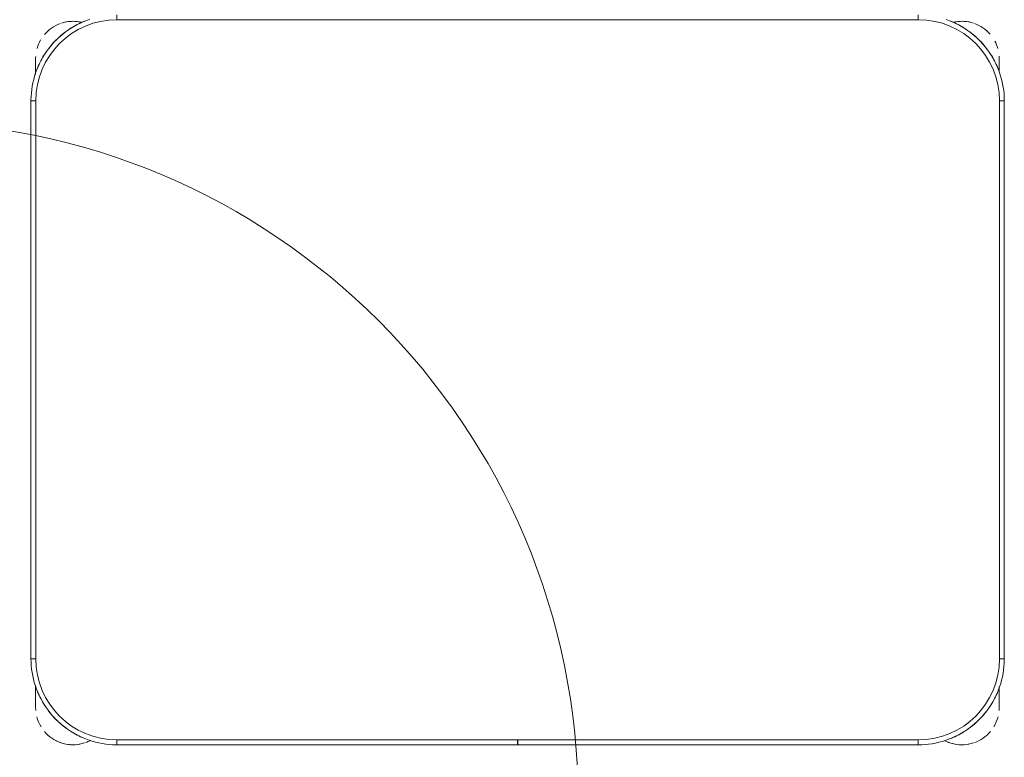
# Model space of a CAD drawing. Header units: metres. Extents: x 3 to 42.2, y -72.9 to -48.7.
# Tile 84 of 189: x 35.515 to 36.122, y -58.035 to -57.58. Entities that reach past the tile are written whole.
import ezdxf

# ---------------------------------------------------------------- set-up
doc = ezdxf.new("R2010")
doc.units = ezdxf.units.M
doc.layers.add('I-FURN', color=7, linetype='Continuous', lineweight=18)
doc.layers.add('M-HVAC-CDFF-IDEN', color=1, linetype='Continuous', lineweight=9, true_color=0xff0000)

# ---------------------------------------------------------------- blocks, each defined once
blk = doc.blocks.new('ConjuntoParaAlunoTamanho6 - CJA06_ConjuntoParaAlunoTamanho6-V52-1PAV')
at = {"layer": 'I-FURN', "color": 253, "true_color": 0xaaaaaa}
for p, q in [((-0.247, 0.06497), (-0.247, 0.06197)), ((0.247, 0.06497), (0.247, 0.06197)), ((-0.29713, 0.03797), (-0.29713, 0.02828)), ((-0.29713, 0.02878), (-0.29713, 0.03797)), ((0.29687, 0.03797), (0.29687, 0.02961)), ((0.29687, 0.03299), (0.29687, 0.03797)), ((-0.3, 0.01197), (-0.3, -0.33203)), ((-0.3, 0.01197), (-0.297, 0.01197)), ((-0.3, 0.01197), (-0.3, -0.33203)), ((0.3, 0.01197), (0.297, 0.01197)), ((0.3, -0.33203), (0.3, 0.01197)), ((0.3, -0.33203), (0.3, 0.01197)), ((-0.3, -0.33203), (-0.297, -0.33203)), ((0.3, -0.33203), (0.297, -0.33203)), ((-0.29713, -0.34835), (-0.29713, -0.35394)), ((-0.29713, -0.34868), (-0.29713, -0.36203)), ((0.29687, -0.35394), (0.29687, -0.3492)), ((0.29687, -0.36203), (0.29687, -0.34961)), ((-0.29713, -0.35705), (-0.29713, -0.36203)), ((0.29687, -0.36203), (0.29687, -0.35705)), ((-0.247, -0.38503), (-0.247, -0.38203)), ((-0.00005, -0.38203), (-0.00005, -0.38503)), ((0.00005, -0.38503), (0.00005, -0.38203)), ((0.247, -0.38503), (0.247, -0.38203)), ((-0.247, -0.38503), (-0.00005, -0.38503)), ((-0.247, -0.38503), (-0.00005, -0.38503)), ((0.00005, -0.38503), (0.247, -0.38503)), ((0.00005, -0.38503), (0.247, -0.38503))]:
    blk.add_line(p, q, dxfattribs=at)
at = {"layer": 'I-FURN', "color": 253, "true_color": 0xaaaaaa, "flags": 128}
for points in [[(-0.26367, 0.06228), (-0.26567, 0.06157), (-0.26764, 0.06078), (-0.26957, 0.05992), (-0.27147, 0.05898), (-0.27333, 0.05796), (-0.27515, 0.05687), (-0.27693, 0.05571), (-0.27865, 0.05448), (-0.28033, 0.05318), (-0.28195, 0.05181), (-0.28351, 0.05038), (-0.28502, 0.04889), (-0.28647, 0.04734), (-0.28785, 0.04574), (-0.28917, 0.04407), (-0.29042, 0.04236), (-0.2916, 0.0406), (-0.29271, 0.0388), (-0.29374, 0.03695), (-0.29471, 0.03506), (-0.29559, 0.03313), (-0.2964, 0.03117), (-0.29713, 0.02918), (-0.29777, 0.02716), (-0.29834, 0.02512), (-0.29883, 0.02306), (-0.29923, 0.02097), (-0.29955, 0.01888), (-0.29978, 0.01677), (-0.29993, 0.01466), (-0.3, 0.01254), (-0.3, 0.01197)], [(0.247, 0.06197), (0.1235, 0.06197), (0, 0.06197), (-0.1235, 0.06197), (-0.247, 0.06197)], [(-0.247, 0.06197), (-0.1235, 0.06197), (0, 0.06197), (0.1235, 0.06197), (0.247, 0.06197)], [(0.3, 0.01197), (0.29996, 0.01409), (0.29983, 0.0162), (0.29962, 0.01831), (0.29932, 0.02041), (0.29894, 0.0225), (0.29848, 0.02456), (0.29794, 0.02661), (0.29731, 0.02864), (0.2966, 0.03064), (0.29582, 0.03261), (0.29495, 0.03454), (0.29401, 0.03644), (0.29299, 0.0383), (0.2919, 0.04012), (0.29074, 0.04189), (0.28951, 0.04362), (0.28821, 0.04529), (0.28685, 0.04691), (0.28542, 0.04848), (0.28393, 0.04999), (0.28238, 0.05143), (0.28077, 0.05282), (0.27911, 0.05413), (0.2774, 0.05538), (0.27564, 0.05656), (0.27383, 0.05767), (0.27198, 0.05871), (0.27009, 0.05967), (0.26816, 0.06056), (0.2662, 0.06136), (0.26421, 0.06209)], [(-0.29713, 0.03797), (-0.29713, 0.03796), (-0.29713, 0.03792), (-0.29713, 0.03785), (-0.29713, 0.03775), (-0.29713, 0.03763), (-0.29713, 0.03748), (-0.29713, 0.03731), (-0.29713, 0.03711), (-0.29713, 0.03688), (-0.29713, 0.03663), (-0.29713, 0.03635), (-0.29713, 0.03605), (-0.29713, 0.03572), (-0.29713, 0.03537), (-0.29713, 0.035), (-0.29713, 0.03461), (-0.29713, 0.03419), (-0.29713, 0.03375), (-0.29713, 0.03329), (-0.29713, 0.03282), (-0.29713, 0.03232), (-0.29713, 0.0318), (-0.29713, 0.03127), (-0.29713, 0.03072), (-0.29713, 0.03016), (-0.29713, 0.02958), (-0.29713, 0.02898)], [(0.29687, 0.03), (0.29687, 0.03057), (0.29687, 0.03112), (0.29687, 0.03166), (0.29687, 0.03218), (0.29687, 0.03268), (0.29687, 0.03317), (0.29687, 0.03363), (0.29687, 0.03407), (0.29687, 0.0345), (0.29687, 0.0349), (0.29687, 0.03528), (0.29687, 0.03563), (0.29687, 0.03596), (0.29687, 0.03627), (0.29687, 0.03656), (0.29687, 0.03682), (0.29687, 0.03705), (0.29687, 0.03726), (0.29687, 0.03744), (0.29687, 0.0376), (0.29687, 0.03772), (0.29687, 0.03783), (0.29687, 0.0379), (0.29687, 0.03795), (0.29687, 0.03797)], [(-0.297, 0.01197), (-0.297, -0.07403), (-0.297, -0.16003), (-0.297, -0.24603), (-0.297, -0.33203)], [(-0.297, -0.33203), (-0.297, -0.24603), (-0.297, -0.16003), (-0.297, -0.07403), (-0.297, 0.01197)], [(0.297, -0.33203), (0.297, -0.24603), (0.297, -0.16003), (0.297, -0.07403), (0.297, 0.01197)], [(0.297, 0.01197), (0.297, -0.07403), (0.297, -0.16003), (0.297, -0.24603), (0.297, -0.33203)], [(-0.3, -0.33203), (-0.29996, -0.33415), (-0.29983, -0.33627), (-0.29962, -0.33838), (-0.29932, -0.34048), (-0.29894, -0.34256), (-0.29848, -0.34463), (-0.29794, -0.34668), (-0.29731, -0.34871), (-0.2966, -0.3507), (-0.29582, -0.35267), (-0.29495, -0.35461), (-0.29401, -0.35651), (-0.29299, -0.35837), (-0.2919, -0.36019), (-0.29074, -0.36196), (-0.28951, -0.36368), (-0.28821, -0.36536), (-0.28685, -0.36698), (-0.28542, -0.36855), (-0.28393, -0.37005), (-0.28238, -0.3715), (-0.28077, -0.37288), (-0.27911, -0.3742), (-0.2774, -0.37545), (-0.27564, -0.37663), (-0.27383, -0.37774), (-0.27198, -0.37878), (-0.27009, -0.37974), (-0.26816, -0.38062), (-0.2662, -0.38143), (-0.26421, -0.38216), (-0.2622, -0.38281), (-0.26015, -0.38338), (-0.25809, -0.38386), (-0.25601, -0.38426), (-0.25391, -0.38458), (-0.25181, -0.38482), (-0.24969, -0.38497), (-0.24757, -0.38503), (-0.247, -0.38503)], [(0.247, -0.38503), (0.24912, -0.38499), (0.25124, -0.38486), (0.25334, -0.38465), (0.25544, -0.38436), (0.25753, -0.38398), (0.2596, -0.38351), (0.26165, -0.38297), (0.26367, -0.38234), (0.26567, -0.38164), (0.26764, -0.38085), (0.26957, -0.37999), (0.27147, -0.37904), (0.27333, -0.37803), (0.27515, -0.37694), (0.27693, -0.37578), (0.27865, -0.37454), (0.28033, -0.37324), (0.28195, -0.37188), (0.28351, -0.37045), (0.28502, -0.36896), (0.28647, -0.36741), (0.28785, -0.3658), (0.28917, -0.36414), (0.29042, -0.36243), (0.2916, -0.36067), (0.29271, -0.35886), (0.29374, -0.35701), (0.29471, -0.35512), (0.29559, -0.3532), (0.2964, -0.35124), (0.29713, -0.34925), (0.29777, -0.34723), (0.29834, -0.34519), (0.29883, -0.34312), (0.29923, -0.34104), (0.29955, -0.33895), (0.29978, -0.33684), (0.29993, -0.33472), (0.3, -0.33261), (0.3, -0.33203)], [(-0.29713, -0.34907), (-0.29713, -0.34973), (-0.29713, -0.35038), (-0.29713, -0.35102), (-0.29713, -0.35165), (-0.29713, -0.35227), (-0.29713, -0.35288), (-0.29713, -0.35348), (-0.29713, -0.35406), (-0.29713, -0.35463), (-0.29713, -0.35518), (-0.29713, -0.35572), (-0.29713, -0.35624), (-0.29713, -0.35674), (-0.29713, -0.35722), (-0.29713, -0.35769), (-0.29713, -0.35813), (-0.29713, -0.35855), (-0.29713, -0.35895), (-0.29713, -0.35933), (-0.29713, -0.35969), (-0.29713, -0.36002), (-0.29713, -0.36033), (-0.29713, -0.36061), (-0.29713, -0.36087), (-0.29713, -0.36111), (-0.29713, -0.36131), (-0.29713, -0.3615), (-0.29713, -0.36165), (-0.29713, -0.36178), (-0.29713, -0.36188), (-0.29713, -0.36196), (-0.29713, -0.36201), (-0.29713, -0.36203)], [(0.29687, -0.36203), (0.29687, -0.36201), (0.29687, -0.36197), (0.29687, -0.36191), (0.29687, -0.36181), (0.29687, -0.36169), (0.29687, -0.36154), (0.29687, -0.36137), (0.29687, -0.36117), (0.29687, -0.36094), (0.29687, -0.36069), (0.29687, -0.36041), (0.29687, -0.36011), (0.29687, -0.35978), (0.29687, -0.35943), (0.29687, -0.35906), (0.29687, -0.35866), (0.29687, -0.35825), (0.29687, -0.35781), (0.29687, -0.35735), (0.29687, -0.35687), (0.29687, -0.35638), (0.29687, -0.35586), (0.29687, -0.35533), (0.29687, -0.35478), (0.29687, -0.35421), (0.29687, -0.35363), (0.29687, -0.35304), (0.29687, -0.35244), (0.29687, -0.35182), (0.29687, -0.35119), (0.29687, -0.35055), (0.29687, -0.3499)], [(-0.247, -0.38203), (-0.1235, -0.38203), (0, -0.38203), (0.1235, -0.38203), (0.247, -0.38203)], [(-0.00005, -0.38203), (-0.06179, -0.38203), (-0.12353, -0.38203), (-0.18526, -0.38203), (-0.247, -0.38203)], [(0.247, -0.38203), (0.18526, -0.38203), (0.12352, -0.38203), (0.06179, -0.38203), (0.00005, -0.38203)]]:
    blk.add_lwpolyline(points, dxfattribs=at)
at = {"layer": 'I-FURN', "color": 253, "true_color": 0xaaaaaa}
for centre, radius, start, end in [((-0.247, 0.01197), 0.05, 90, 180), ((-0.247, 0.01197), 0.05, 90, 180), ((-0.27413, 0.03797), 0.023, 76.78758, 108), ((-0.27413, 0.03797), 0.023, 76.40434, 104.46692), ((-0.247, 0.01197), 0.053, 112.5, 122.69993), ((0.247, 0.01197), 0.05, 360, 90), ((0.247, 0.01197), 0.05, 0, 90), ((0.247, 0.01197), 0.053, 57.30007, 67.5), ((0.247, 0.01197), 0.053, 57.30007, 67.5), ((0.27387, 0.03797), 0.023, 75.53308, 103.10319), ((0.27387, 0.03797), 0.023, 72, 102.57928), ((-0.27413, 0.03797), 0.023, 109.92744, 140.02309), ((0.27387, 0.03797), 0.023, 41.01944, 70.30683), ((-0.27413, 0.03797), 0.023, 149.97621, 164.34498), ((-0.247, 0.01197), 0.053, 127.1607, 143.14964), ((0.247, 0.01197), 0.053, 37.1607, 53.14964), ((0.247, 0.01197), 0.053, 37.1607, 53.14964), ((0.27387, 0.03797), 0.023, 15.73053, 28.0506), ((-0.27413, 0.03797), 0.023, 176.5669, 180), ((-0.247, 0.01197), 0.053, 147.30007, 157.5), ((0.247, 0.01197), 0.053, 22.5, 32.69993), ((0.247, 0.01197), 0.053, 22.5, 32.69993), ((0.27387, 0.03797), 0.023, 360, 4.00915), ((-0.247, -0.33203), 0.05, 180, 270), ((-0.247, -0.33203), 0.05, 180, 270), ((0.247, -0.33203), 0.05, 270, 360), ((0.247, -0.33203), 0.05, 270, 0), ((-0.247, -0.33203), 0.053, 202.5, 212.69993), ((0.247, -0.33203), 0.053, 327.30007, 337.5), ((0.247, -0.33203), 0.053, 327.30007, 337.5), ((-0.27413, -0.36203), 0.023, 180, 184.41224), ((-0.247, -0.33203), 0.053, 217.1607, 233.14964), ((0.247, -0.33203), 0.053, 307.1607, 323.14964), ((0.247, -0.33203), 0.053, 307.1607, 323.14964), ((0.27387, -0.36203), 0.023, 355.58784, 360), ((-0.27413, -0.36203), 0.023, 194.46313, 211.29748), ((0.27387, -0.36203), 0.023, 328.70279, 345.53679), ((-0.27413, -0.36203), 0.023, 220.15845, 250.98921), ((-0.27413, -0.36203), 0.023, 241.29896, 288), ((-0.247, -0.33203), 0.053, 237.30007, 247.5), ((-0.27413, -0.36203), 0.023, 289.64716, 297.85925), ((0.247, -0.33203), 0.053, 292.5, 302.69993), ((0.247, -0.33203), 0.053, 292.5, 302.69993), ((0.27387, -0.36203), 0.023, 289.64716, 320.10645), ((-0.27413, -0.36203), 0.023, 255.53308, 284.46692), ((0.27387, -0.36203), 0.023, 242.37001, 250.98921), ((0.27387, -0.36203), 0.023, 243.53772, 288), ((0.27387, -0.36203), 0.023, 255.53308, 284.46692)]:
    blk.add_arc(centre, radius, start, end, dxfattribs=at)
blk = doc.blocks.new('4 GRE - ESCOLA DE CINEMA E AUDIOVISUAL CINE REX R07_rvt-1-1PAV')
at = {"layer": 'I-FURN', "color": 253, "lineweight": 18, "true_color": 0xaaaaaa}
blk.add_blockref('ConjuntoParaAlunoTamanho6 - CJA06_ConjuntoParaAlunoTamanho6-V52-1PAV', (35.82168, -57.64244), dxfattribs=at)
blk = doc.blocks.new('M_Identificador de terminal de ar_BTS - Em caixas-852561-1PAV')
at = {"layer": 'M-HVAC-CDFF-IDEN'}
blk.add_circle((0, 0), 0.0056, dxfattribs=at)

msp = doc.modelspace()

# ---------------------------------------------------------------- block references
at = {"lineweight": 5}
msp.add_blockref('4 GRE - ESCOLA DE CINEMA E AUDIOVISUAL CINE REX R07_rvt-1-1PAV', (0, 0), dxfattribs=at)
at = {"layer": 'M-HVAC-CDFF-IDEN', "xscale": 74.99999999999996, "yscale": 74.99999999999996, "zscale": 74.99999999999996}
msp.add_blockref('M_Identificador de terminal de ar_BTS - Em caixas-852561-1PAV', (35.43907, -58.06315), dxfattribs=at)

doc.saveas('drawing.dxf')
